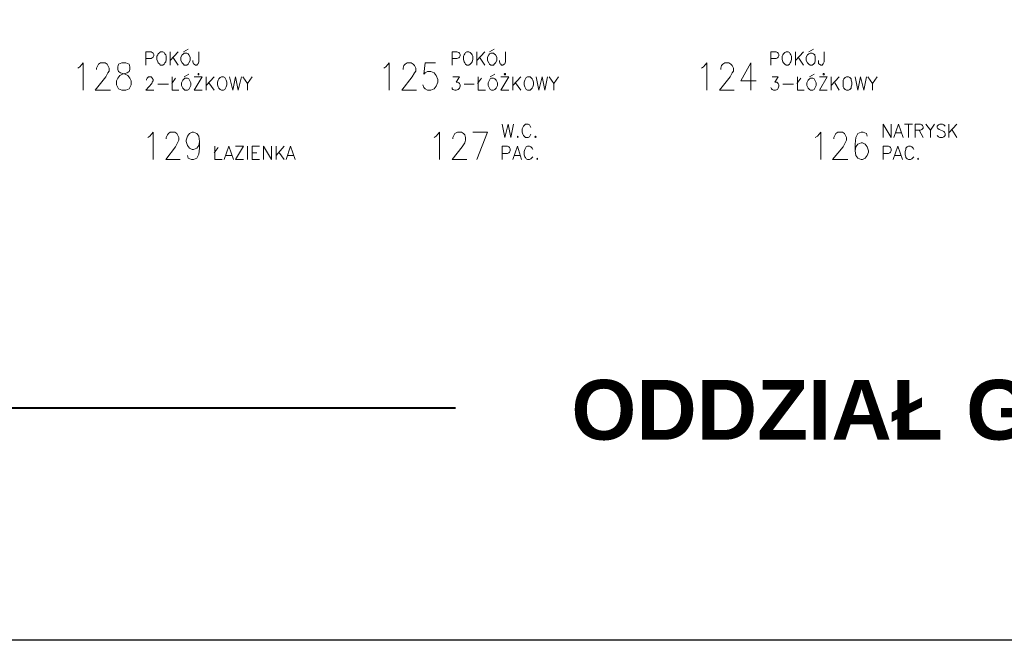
# Model space of a CAD drawing. Header units: millimetres. Extents: x 1 to 17496, y 1 to 30809.
# Tile 65 of 256: x 6279 to 7526, y 11395 to 12182. Entities that reach past the tile are written whole.
import ezdxf

# ---------------------------------------------------------------- set-up
doc = ezdxf.new("R2010")
doc.units = ezdxf.units.MM
for name, color, linetype in [('0_Przyz_Opisy oddziałów', 5, 'Continuous'), ('Opisy', 255, 'Continuous'), ('PDF _Geometria', 7, 'Continuous')]:
    doc.layers.add(name, color=color, linetype=linetype)
doc.layers.add('SSO_opis pomieszczeń', color=5, linetype='Continuous', lineweight=25)
doc.styles.add('arial', font='arialbd.ttf')

msp = doc.modelspace()

# ---------------------------------------------------------------- linework, layer by layer
at = {"layer": '0_Przyz_Opisy oddziałów', "lineweight": 40}
msp.add_lwpolyline([(6830.6, 11689.6), (5834.2, 11689.6), (5933.6, 11672.8), (5933.6, 11706.5), (5834.2, 11689.6)], dxfattribs=at)
at = {"layer": 'Opisy', "lineweight": 18}
for points in [[(6438.1, 12124.2), (6438.1, 12141.1), (6444.9, 12141.1), (6446.5, 12140.2), (6447.4, 12139.4), (6448.2, 12137.7), (6448.2, 12136), (6447.4, 12134.3), (6446.5, 12133.5), (6444.9, 12132.6), (6438.1, 12132.6)], [(6469.3, 12141.1), (6469.3, 12124.2)], [(6479.4, 12141.1), (6469.3, 12130.1)], [(6472.6, 12134.3), (6479.4, 12124.2)], [(6486.1, 12141.1), (6492, 12144.4)], [(6505.5, 12141.1), (6505.5, 12128.4), (6504.7, 12125.9), (6503.8, 12125.1), (6503, 12124.2), (6501.3, 12124.2), (6499.6, 12125.1), (6498.8, 12125.9), (6497.9, 12128.4), (6497.9, 12130.1)], [(6826.4, 12124.2), (6826.4, 12141.1), (6832.3, 12141.1), (6834.8, 12140.2), (6835.6, 12139.4), (6836.5, 12137.7), (6836.5, 12136), (6835.6, 12134.3), (6834.8, 12133.5), (6832.3, 12132.6), (6826.4, 12132.6)], [(6857.5, 12141.1), (6857.5, 12124.2)], [(6867.7, 12141.1), (6857.5, 12130.1)], [(6860.9, 12134.3), (6867.7, 12124.2)], [(6873.5, 12141.1), (6879.4, 12144.4)], [(6893.8, 12141.1), (6893.8, 12128.4), (6892.9, 12125.9), (6892.1, 12125.1), (6890.4, 12124.2), (6888.7, 12124.2), (6887.9, 12125.1), (6887, 12125.9), (6886.2, 12128.4), (6886.2, 12130.1)], [(7229.8, 12124.2), (7229.8, 12141.1), (7236.5, 12141.1), (7238.2, 12140.2), (7239.1, 12139.4), (7239.9, 12137.7), (7239.9, 12136), (7239.1, 12134.3), (7238.2, 12133.5), (7236.5, 12132.6), (7229.8, 12132.6)], [(7261, 12141.1), (7261, 12124.2)], [(7271.1, 12141.1), (7261, 12130.1)], [(7264.3, 12134.3), (7271.1, 12124.2)], [(7277.8, 12141.1), (7283.7, 12144.4)], [(7297.2, 12141.1), (7297.2, 12128.4), (7296.3, 12125.9), (7295.5, 12125.1), (7294.7, 12124.2), (7293, 12124.2), (7291.3, 12125.1), (7290.4, 12125.9), (7290.4, 12130.1)], [(6352.2, 12120), (6354.7, 12121.7), (6358.9, 12126.8), (6358.9, 12092.2)], [(6375.8, 12118.3), (6375.8, 12120), (6377.5, 12123.4), (6378.3, 12125.1), (6380.8, 12126.8), (6386.7, 12126.8), (6389.3, 12125.1), (6390.1, 12123.4), (6391.8, 12120), (6391.8, 12116.6), (6390.1, 12114.1), (6387.6, 12109.1), (6374.1, 12092.2), (6393.5, 12092.2)], [(6739.6, 12120), (6742.2, 12121.7), (6746.4, 12126.8), (6746.4, 12092.2)], [(6764.1, 12118.3), (6764.1, 12120), (6764.9, 12123.4), (6766.6, 12125.1), (6769.1, 12126.8), (6774.2, 12126.8), (6776.7, 12125.1), (6778.4, 12123.4), (6780.1, 12120), (6780.1, 12116.6), (6778.4, 12114.1), (6775.8, 12109.1), (6762.4, 12092.2), (6780.9, 12092.2)], [(6805.3, 12126.8), (6791.9, 12126.8), (6790.2, 12112.4), (6791.9, 12114.1), (6795.2, 12115.8), (6799.4, 12115.8), (6803.6, 12114.1), (6806.2, 12110.8), (6807.9, 12105.7), (6807.9, 12102.3), (6806.2, 12097.3), (6803.6, 12093.9), (6799.4, 12092.2), (6795.2, 12092.2), (6791.9, 12093.9), (6790.2, 12095.6), (6789.3, 12099)], [(7142.2, 12120), (7144.7, 12121.7), (7149, 12126.8), (7149, 12092.2)], [(7166.6, 12118.3), (7166.6, 12120), (7167.5, 12123.4), (7169.2, 12125.1), (7171.7, 12126.8), (7176.7, 12126.8), (7179.3, 12125.1), (7181, 12123.4), (7182.6, 12120), (7182.6, 12116.6), (7181, 12114.1), (7178.4, 12109.1), (7165, 12092.2), (7183.5, 12092.2)], [(7204.5, 12092.2), (7204.5, 12126.8), (7191.9, 12104), (7211.3, 12104)], [(6439, 12104.9), (6439, 12105.7), (6439.8, 12107.4), (6440.6, 12108.2), (6441.5, 12109.1), (6444.9, 12109.1), (6445.7, 12108.2), (6446.5, 12107.4), (6447.4, 12105.7), (6447.4, 12104), (6446.5, 12102.3), (6445.7, 12100.6), (6438.1, 12092.2), (6448.2, 12092.2)], [(6471.8, 12109.1), (6471.8, 12092.2), (6480.2, 12092.2)], [(6487, 12109.1), (6492.9, 12112.4)], [(6499.6, 12109.1), (6509.7, 12109.1), (6499.6, 12092.2), (6509.7, 12092.2)], [(6514.8, 12109.1), (6514.8, 12092.2)], [(6524.9, 12109.1), (6514.8, 12098.1)], [(6544.2, 12109.1), (6548.4, 12092.2), (6551.8, 12109.1), (6555.2, 12092.2), (6559.4, 12109.1)], [(6561.1, 12109.1), (6567, 12100.6), (6567, 12092.2)], [(6572.9, 12109.1), (6567, 12100.6)], [(6827.2, 12109.1), (6835.6, 12109.1), (6831.4, 12102.3), (6833.1, 12102.3), (6834.8, 12101.5), (6835.6, 12100.6), (6836.5, 12099), (6836.5, 12097.3), (6835.6, 12094.7), (6834, 12093.1), (6831.4, 12092.2), (6829.8, 12092.2), (6827.2, 12093.1), (6826.4, 12093.9), (6826.4, 12095.6)], [(6859.2, 12109.1), (6859.2, 12092.2), (6868.5, 12092.2)], [(6874.4, 12109.1), (6880.3, 12112.4)], [(6887.9, 12109.1), (6898, 12109.1), (6887.9, 12092.2), (6898, 12092.2)], [(6903, 12109.1), (6903, 12092.2)], [(6913.1, 12109.1), (6903, 12098.1)], [(6932.5, 12109.1), (6935.9, 12092.2), (6940.1, 12109.1), (6943.5, 12092.2), (6946.8, 12109.1)], [(6949.3, 12109.1), (6955.2, 12100.6), (6955.2, 12092.2)], [(6961.1, 12109.1), (6955.2, 12100.6)], [(7231.5, 12109.1), (7239.1, 12109.1), (7234.9, 12102.3), (7237.4, 12102.3), (7238.2, 12101.5), (7239.1, 12100.6), (7239.9, 12099), (7239.9, 12097.3), (7239.1, 12094.7), (7238.2, 12093.1), (7235.7, 12092.2), (7233.2, 12092.2), (7231.5, 12093.1), (7230.6, 12093.9), (7229.8, 12095.6)], [(7263.5, 12109.1), (7263.5, 12092.2), (7271.9, 12092.2)], [(7278.7, 12109.1), (7284.6, 12112.4)], [(7291.3, 12109.1), (7301.4, 12109.1), (7291.3, 12092.2), (7301.4, 12092.2)], [(7306.4, 12109.1), (7306.4, 12092.2)], [(7316.6, 12109.1), (7306.4, 12098.1)], [(7336.8, 12109.1), (7340.1, 12092.2), (7343.5, 12109.1), (7347.7, 12092.2), (7351.1, 12109.1)], [(7352.8, 12109.1), (7358.7, 12100.6), (7358.7, 12092.2)], [(7364.6, 12109.1), (7358.7, 12100.6)], [(6453.3, 12099.8), (6466.8, 12099.8)], [(6471, 12100.6), (6476, 12107.4)], [(6518.1, 12101.5), (6524.9, 12092.2)], [(6841.5, 12099.8), (6854.2, 12099.8)], [(6858.4, 12100.6), (6863.4, 12107.4)], [(6906.4, 12101.5), (6913.1, 12092.2)], [(7245, 12099.8), (7258.4, 12099.8)], [(7262.7, 12100.6), (7267.7, 12107.4)], [(7310.7, 12101.5), (7316.6, 12092.2)], [(6889.5, 12049.3), (6892.9, 12032.4), (6897.1, 12049.3), (6900.5, 12032.4), (6903.9, 12049.3)], [(6925.8, 12045.1), (6924.9, 12046.7), (6924.1, 12048.4), (6922.4, 12049.3), (6919, 12049.3), (6918.2, 12048.4), (6916.5, 12046.7), (6915.7, 12045.1), (6914.8, 12043.4), (6914.8, 12039.2), (6915.7, 12036.6), (6916.5, 12034.9), (6918.2, 12033.3), (6919, 12032.4), (6922.4, 12032.4), (6924.1, 12033.3), (6924.9, 12034.9), (6925.8, 12036.6)], [(7372.1, 12032.4), (7372.1, 12049.3), (7382.3, 12032.4), (7382.3, 12049.3)], [(7385.6, 12032.4), (7391.5, 12049.3), (7397.4, 12032.4)], [(7399.1, 12049.3), (7409.2, 12049.3)], [(7404.1, 12049.3), (7404.1, 12032.4)], [(7412.6, 12032.4), (7412.6, 12049.3), (7419.3, 12049.3), (7421, 12048.4), (7421.8, 12047.6), (7422.7, 12045.9), (7422.7, 12044.2), (7421.8, 12043.4), (7421, 12042.5), (7419.3, 12041.7), (7412.6, 12041.7)], [(7426, 12049.3), (7431.9, 12041.7), (7431.9, 12032.4)], [(7437, 12049.3), (7431.9, 12041.7)], [(7450.5, 12046.7), (7448.8, 12048.4), (7447.1, 12049.3), (7443.7, 12049.3), (7442, 12048.4), (7440.4, 12046.7), (7440.4, 12045.1), (7441.2, 12043.4), (7442, 12043.4), (7442.9, 12042.5), (7447.1, 12040.8), (7448.8, 12040), (7449.6, 12039.2), (7450.5, 12037.5), (7450.5, 12034.9), (7448.8, 12033.3), (7447.1, 12032.4), (7443.7, 12032.4), (7442, 12033.3), (7440.4, 12034.9)], [(7455.5, 12049.3), (7455.5, 12032.4)], [(7465.6, 12049.3), (7455.5, 12038.3)], [(6440.6, 12032.4), (6443.2, 12034.1), (6447.4, 12039.2), (6447.4, 12004.6)], [(6464.2, 12030.7), (6464.2, 12032.4), (6465.9, 12035.8), (6466.8, 12037.5), (6469.3, 12039.2), (6475.2, 12039.2), (6477.7, 12037.5), (6478.5, 12035.8), (6480.2, 12032.4), (6480.2, 12029.1), (6478.5, 12025.7), (6476, 12020.6), (6463.4, 12004.6), (6481.9, 12004.6)], [(6506.3, 12027.4), (6505.5, 12022.3), (6503, 12018.9), (6498.8, 12017.3), (6497.1, 12017.3), (6493.7, 12018.9), (6491.2, 12022.3), (6489.5, 12027.4), (6489.5, 12029.1), (6491.2, 12034.1), (6493.7, 12037.5), (6497.1, 12039.2), (6498.8, 12039.2), (6503, 12037.5), (6505.5, 12034.1), (6506.3, 12027.4), (6506.3, 12018.9), (6505.5, 12011.4), (6503, 12006.3), (6498.8, 12004.6), (6496.2, 12004.6), (6492, 12006.3), (6491.2, 12009.7)], [(6803.6, 12032.4), (6806.2, 12034.1), (6810.4, 12039.2), (6810.4, 12004.6)], [(6827.2, 12030.7), (6827.2, 12032.4), (6828.9, 12035.8), (6829.8, 12037.5), (6833.1, 12039.2), (6838.2, 12039.2), (6840.7, 12037.5), (6842.4, 12035.8), (6843.2, 12032.4), (6843.2, 12029.1), (6842.4, 12025.7), (6839, 12020.6), (6826.4, 12004.6), (6844.9, 12004.6)], [(6857.5, 12004.6), (6871, 12039.2), (6852.5, 12039.2)], [(7286.2, 12032.4), (7288.8, 12034.1), (7293, 12039.2), (7293, 12004.6)], [(7309.8, 12030.7), (7309.8, 12032.4), (7311.5, 12035.8), (7312.3, 12037.5), (7314.9, 12039.2), (7320.8, 12039.2), (7323.3, 12037.5), (7324.1, 12035.8), (7325.8, 12032.4), (7325.8, 12029.1), (7324.1, 12025.7), (7321.6, 12020.6), (7308.1, 12004.6), (7327.5, 12004.6)], [(7351.9, 12034.1), (7351.1, 12037.5), (7346.9, 12039.2), (7344.4, 12039.2), (7340.1, 12037.5), (7337.6, 12032.4), (7336.8, 12024), (7336.8, 12015.6), (7337.6, 12009.7), (7340.1, 12006.3), (7344.4, 12004.6), (7346, 12004.6), (7349.4, 12006.3), (7351.9, 12009.7), (7353.6, 12013.9), (7353.6, 12015.6), (7351.9, 12020.6), (7349.4, 12024), (7346, 12025.7), (7344.4, 12025.7), (7340.1, 12024), (7337.6, 12020.6), (7336.8, 12015.6)], [(7388.1, 12038.3), (7395.7, 12038.3)], [(7417.6, 12041.7), (7422.7, 12032.4)], [(7458.9, 12042.5), (7465.6, 12032.4)], [(6525.7, 12021.5), (6525.7, 12004.6), (6535, 12004.6)], [(6537.5, 12004.6), (6543.4, 12021.5), (6549.3, 12004.6)], [(6561.9, 12004.6), (6551.8, 12004.6), (6561.9, 12021.5), (6551.8, 12021.5)], [(6567, 12021.5), (6567, 12004.6)], [(6582.1, 12004.6), (6572.9, 12004.6), (6572.9, 12021.5), (6582.1, 12021.5)], [(6587.2, 12004.6), (6587.2, 12021.5), (6597.3, 12004.6), (6597.3, 12021.5)], [(6603.2, 12021.5), (6603.2, 12004.6)], [(6613.3, 12021.5), (6603.2, 12009.7)], [(6615.8, 12004.6), (6621.7, 12021.5), (6627.6, 12004.6)], [(6889.5, 12004.6), (6889.5, 12021.5), (6896.3, 12021.5), (6898, 12020.6), (6898.8, 12019.8), (6899.7, 12018.1), (6899.7, 12015.6), (6898.8, 12013.9), (6898, 12013.1), (6896.3, 12012.2), (6889.5, 12012.2)], [(6903, 12004.6), (6908.9, 12021.5), (6914, 12004.6)], [(6928.3, 12017.3), (6927.4, 12018.9), (6925.8, 12020.6), (6924.1, 12021.5), (6921.6, 12021.5), (6919.9, 12020.6), (6919, 12018.9), (6918.2, 12017.3), (6917.3, 12014.7), (6917.3, 12010.5), (6918.2, 12008), (6919, 12007.2), (6919.9, 12005.5), (6921.6, 12004.6), (6924.1, 12004.6), (6925.8, 12005.5), (6927.4, 12007.2), (6928.3, 12008)], [(7372.1, 12004.6), (7372.1, 12021.5), (7378.9, 12021.5), (7380.6, 12020.6), (7381.4, 12019.8), (7382.3, 12018.1), (7382.3, 12015.6), (7381.4, 12013.9), (7380.6, 12013.1), (7378.9, 12012.2), (7372.1, 12012.2)], [(7384.8, 12004.6), (7390.7, 12021.5), (7396.6, 12004.6)], [(7410.9, 12017.3), (7410, 12018.9), (7408.4, 12020.6), (7406.7, 12021.5), (7404.1, 12021.5), (7402.5, 12020.6), (7400.8, 12018.9), (7400.8, 12017.3), (7399.9, 12014.7), (7399.9, 12010.5), (7400.8, 12008), (7400.8, 12007.2), (7402.5, 12005.5), (7404.1, 12004.6), (7406.7, 12004.6), (7408.4, 12005.5), (7410, 12007.2), (7410.9, 12008)], [(6524.9, 12013.1), (6529.9, 12019.8)], [(6540, 12009.7), (6546.8, 12009.7)], [(6572.9, 12013.1), (6578.8, 12013.1)], [(6606.6, 12013.9), (6613.3, 12004.6)], [(6618.4, 12009.7), (6625.1, 12009.7)], [(6904.7, 12009.7), (6912.3, 12009.7)], [(7387.3, 12009.7), (7394.9, 12009.7)]]:
    msp.add_lwpolyline(points, dxfattribs=at)
for points in [[(6456.6, 12141.1), (6455.8, 12140.2), (6454.1, 12138.5), (6453.3, 12136.9), (6452.4, 12135.2), (6452.4, 12131), (6453.3, 12128.4), (6454.1, 12126.8), (6455.8, 12125.1), (6456.6, 12124.2), (6460, 12124.2), (6461.7, 12125.1), (6462.5, 12126.8), (6463.4, 12128.4), (6464.2, 12131), (6464.2, 12135.2), (6463.4, 12136.9), (6462.5, 12138.5), (6461.7, 12140.2), (6460, 12141.1)], [(6487, 12139.4), (6486.1, 12138.5), (6484.4, 12136.9), (6482.8, 12134.3), (6482.8, 12130.1), (6484.4, 12126.8), (6486.1, 12125.1), (6487, 12124.2), (6490.3, 12124.2), (6492, 12125.1), (6492.9, 12126.8), (6494.5, 12130.1), (6494.5, 12134.3), (6492.9, 12136.9), (6492, 12138.5), (6490.3, 12139.4)], [(6844.9, 12141.1), (6843.2, 12140.2), (6842.4, 12138.5), (6841.5, 12136.9), (6840.7, 12135.2), (6840.7, 12131), (6841.5, 12128.4), (6842.4, 12126.8), (6843.2, 12125.1), (6844.9, 12124.2), (6847.4, 12124.2), (6849.1, 12125.1), (6850.8, 12126.8), (6851.6, 12128.4), (6852.5, 12131), (6852.5, 12135.2), (6851.6, 12136.9), (6850.8, 12138.5), (6849.1, 12140.2), (6847.4, 12141.1)], [(6875.2, 12139.4), (6873.5, 12138.5), (6872.7, 12136.9), (6871, 12134.3), (6871, 12130.1), (6872.7, 12126.8), (6873.5, 12125.1), (6875.2, 12124.2), (6878.6, 12124.2), (6879.4, 12125.1), (6881.1, 12126.8), (6882.8, 12130.1), (6882.8, 12134.3), (6881.1, 12136.9), (6879.4, 12138.5), (6878.6, 12139.4)], [(7249.2, 12141.1), (7247.5, 12140.2), (7245.8, 12138.5), (7245, 12136.9), (7244.1, 12135.2), (7244.1, 12131), (7245, 12128.4), (7245.8, 12126.8), (7247.5, 12125.1), (7249.2, 12124.2), (7251.7, 12124.2), (7253.4, 12125.1), (7254.2, 12126.8), (7255.1, 12128.4), (7255.9, 12131), (7255.9, 12135.2), (7255.1, 12136.9), (7254.2, 12138.5), (7253.4, 12140.2), (7251.7, 12141.1)], [(7279.5, 12139.4), (7277.8, 12138.5), (7276.1, 12136.9), (7274.4, 12134.3), (7274.4, 12130.1), (7276.1, 12126.8), (7277.8, 12125.1), (7279.5, 12124.2), (7282, 12124.2), (7283.7, 12125.1), (7285.4, 12126.8), (7286.2, 12130.1), (7286.2, 12134.3), (7285.4, 12136.9), (7283.7, 12138.5), (7282, 12139.4)], [(6407.8, 12126.8), (6403.6, 12125.1), (6402.7, 12121.7), (6402.7, 12118.3), (6403.6, 12115.8), (6406.1, 12114.1), (6412, 12112.4), (6415.4, 12110.8), (6417.9, 12107.4), (6419.6, 12104), (6419.6, 12099), (6417.9, 12095.6), (6417.1, 12093.9), (6412.9, 12092.2), (6407.8, 12092.2), (6403.6, 12093.9), (6402.7, 12095.6), (6401.1, 12099), (6401.1, 12104), (6402.7, 12107.4), (6405.3, 12110.8), (6408.6, 12112.4), (6414.5, 12114.1), (6417.1, 12115.8), (6417.9, 12118.3), (6417.9, 12121.7), (6417.1, 12125.1), (6412.9, 12126.8)], [(6505.5, 12112.4), (6505.5, 12113.3), (6504.7, 12113.3), (6504.7, 12111.6), (6505.5, 12111.6)], [(6534.1, 12109.1), (6532.4, 12108.2), (6530.8, 12106.5), (6529.9, 12104.9), (6529.1, 12102.3), (6529.1, 12099), (6529.9, 12096.4), (6530.8, 12094.7), (6532.4, 12093.1), (6534.1, 12092.2), (6536.7, 12092.2), (6538.3, 12093.1), (6539.2, 12094.7), (6540, 12096.4), (6540.9, 12099), (6540.9, 12102.3), (6540, 12104.9), (6539.2, 12106.5), (6538.3, 12108.2), (6536.7, 12109.1)], [(6893.8, 12112.4), (6893.8, 12113.3), (6892.9, 12113.3), (6892.1, 12112.4), (6892.9, 12111.6), (6893.8, 12111.6)], [(6921.6, 12109.1), (6919.9, 12108.2), (6919, 12106.5), (6918.2, 12104.9), (6917.3, 12102.3), (6917.3, 12099), (6918.2, 12096.4), (6919, 12094.7), (6919.9, 12093.1), (6921.6, 12092.2), (6924.9, 12092.2), (6925.8, 12093.1), (6927.4, 12094.7), (6928.3, 12096.4), (6929.1, 12099), (6929.1, 12102.3), (6928.3, 12104.9), (6927.4, 12106.5), (6925.8, 12108.2), (6924.9, 12109.1)], [(7298, 12112.4), (7297.2, 12113.3), (7296.3, 12113.3), (7296.3, 12111.6), (7297.2, 12111.6)], [(7325.8, 12109.1), (7324.1, 12108.2), (7322.5, 12106.5), (7321.6, 12104.9), (7321.6, 12096.4), (7322.5, 12094.7), (7324.1, 12093.1), (7325.8, 12092.2), (7328.3, 12092.2), (7330, 12093.1), (7331.7, 12094.7), (7331.7, 12096.4), (7332.6, 12099), (7332.6, 12102.3), (7331.7, 12104.9), (7331.7, 12106.5), (7330, 12108.2), (7328.3, 12109.1)], [(6487.8, 12107.4), (6487, 12106.5), (6485.3, 12104.9), (6483.6, 12101.5), (6483.6, 12098.1), (6485.3, 12094.7), (6487, 12093.1), (6487.8, 12092.2), (6491.2, 12092.2), (6492.9, 12093.1), (6493.7, 12094.7), (6495.4, 12098.1), (6495.4, 12101.5), (6493.7, 12104.9), (6492.9, 12106.5), (6491.2, 12107.4)], [(6876.1, 12107.4), (6874.4, 12106.5), (6873.5, 12104.9), (6871.9, 12101.5), (6871.9, 12098.1), (6873.5, 12094.7), (6874.4, 12093.1), (6876.1, 12092.2), (6878.6, 12092.2), (6880.3, 12093.1), (6882, 12094.7), (6883.7, 12098.1), (6883.7, 12101.5), (6882, 12104.9), (6880.3, 12106.5), (6878.6, 12107.4)], [(7280.3, 12107.4), (7278.7, 12106.5), (7277, 12104.9), (7275.3, 12101.5), (7275.3, 12098.1), (7277, 12094.7), (7278.7, 12093.1), (7280.3, 12092.2), (7282.9, 12092.2), (7284.6, 12093.1), (7285.4, 12094.7), (7287.1, 12098.1), (7287.1, 12101.5), (7285.4, 12104.9), (7284.6, 12106.5), (7282.9, 12107.4)], [(6908.9, 12034.1), (6908.9, 12032.4), (6909.8, 12033.3)], [(6931.7, 12034.1), (6930.8, 12033.3), (6931.7, 12032.4), (6932.5, 12033.3)], [(6934.2, 12006.3), (6933.3, 12005.5), (6934.2, 12004.6)], [(7415.9, 12006.3), (7415.9, 12004.6), (7416.8, 12005.5)]]:
    msp.add_lwpolyline(points, close=True, dxfattribs=at)
at = {"layer": 'PDF _Geometria'}
msp.add_lwpolyline([(1887, 15398.1), (14038.1, 15398.1), (14038.1, 11395.3), (1887, 11395.3)], close=True, dxfattribs=at)

# ---------------------------------------------------------------- texts
at = {"layer": 'SSO_opis pomieszczeń', "insert": (6977.2, 11725.3), "char_height": 75.8, "width": 1532.002, "attachment_point": 1, "style": 'arial'}
msp.add_mtext('ODDZIAŁ GERIATRYCZNY', dxfattribs=at)

doc.saveas('drawing.dxf')
